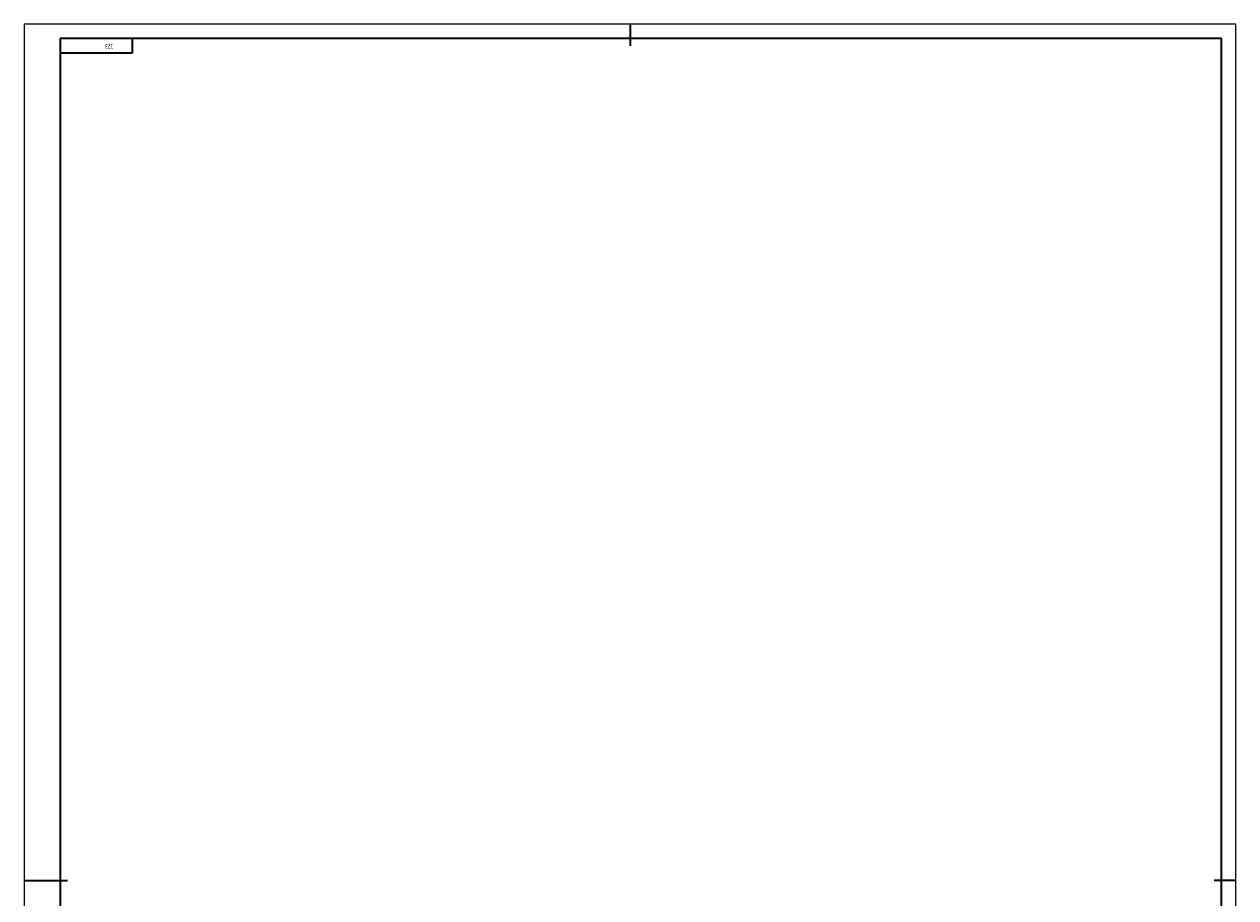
# Model space of a CAD drawing. Extents: x -831 to 10, y -66 to 1123.
# Tile 2 of 2: x -831 to 10, y 517 to 1123. Entities that reach past the tile are written whole.
import ezdxf
from ezdxf.enums import TextEntityAlignment as Align

# ---------------------------------------------------------------- set-up
doc = ezdxf.new("R2010")
doc.units = 0
doc.header["$MEASUREMENT"] = 0
doc.layers.get('0').update_dxf_attribs({"linetype": 'CONTINUOUS'})
for name, color, linetype, lineweight in [('尺寸线层', 3, 'CONTINUOUS', 18), ('粗实线层', 7, 'CONTINUOUS', 35), ('细实线层', 7, 'CONTINUOUS', 18)]:
    doc.layers.add(name, color=color, linetype=linetype, lineweight=lineweight)
doc.styles.add('仿宋', font='simfang.ttf', dxfattribs={"width": 0.67, "height": 2.8})
doc.styles.add('标准', font='txt.shx', dxfattribs={"bigfont": 'gbcbig.shx'})

# ---------------------------------------------------------------- blocks, each defined once
blk = doc.blocks.new('*X116')
at = {"layer": '粗实线层'}
for p, q in [((50, 0), (50, -10)), ((50, -10), (0, -10))]:
    blk.add_line(p, q, dxfattribs=at)
at = {"layer": '尺寸线层', "style": '标准'}
blk.add_attdef('图纸编号', text='', height=5.19, rotation=180, dxfattribs=at).set_placement((25, -5), align=Align.MIDDLE_CENTER)
blk = doc.blocks.new('$CAXA_FRAME_13B17AC1$_8')
at = {"layer": '粗实线层'}
for p, q in [((0, 594.5), (0, 579.5)), ((-395.5, 584.5), (-395.5, -584.5)), ((410.5, 584.5), (-395.5, 584.5)), ((410.5, -584.5), (410.5, 584.5)), ((-420.5, 0), (-390.5, 0)), ((420.5, 0), (405.5, 0))]:
    blk.add_line(p, q, dxfattribs=at)
at = {"layer": '细实线层'}
for p, q in [((420.5, 594.5), (-420.5, 594.5)), ((-420.5, 594.5), (-420.5, -594.5)), ((420.5, -594.5), (420.5, 594.5))]:
    blk.add_line(p, q, dxfattribs=at)

msp = doc.modelspace()

# ---------------------------------------------------------------- block references
at = {"layer": '粗实线层'}
for name, p in [('$CAXA_FRAME_13B17AC1$_8', (-410.5, 528.5)), ('*X116', (-806, 1113))]:
    msp.add_blockref(name, p, dxfattribs=at)

# ---------------------------------------------------------------- texts
at = {"insert": (-769.17, 1105.81), "char_height": 3.5, "attachment_point": 1, "rotation": 180, "style": '仿宋'}
msp.add_mtext_dynamic_manual_height_columns('123', width=34.3712, gutter_width=14, heights=[0], dxfattribs=at)

doc.saveas('drawing.dxf')
